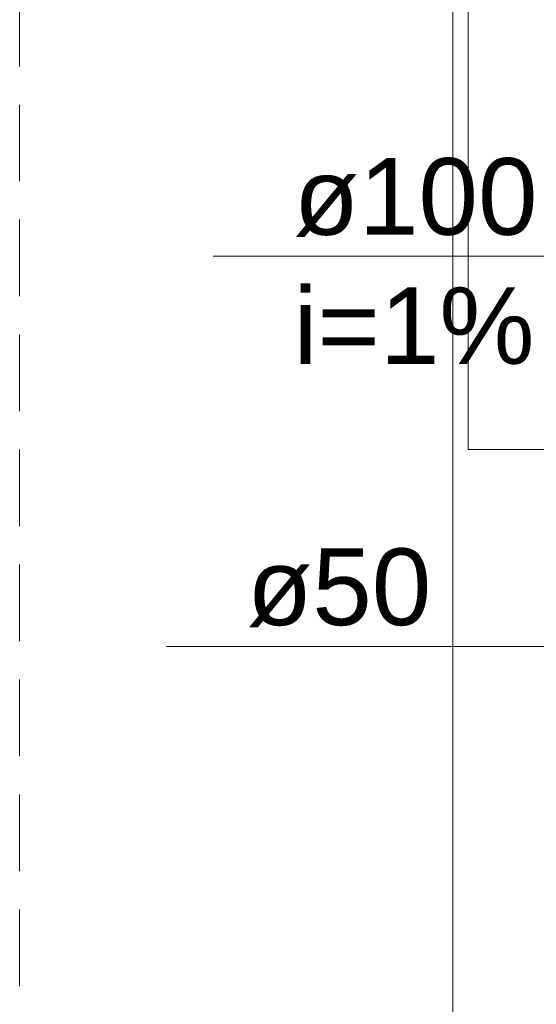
# Model space of a CAD drawing. Header units: millimetres. Extents: x 321 to 585, y -277 to 9.
# Tile 178 of 256: x 477.13 to 478.48, y -249.05 to -246.48. Entities that reach past the tile are written whole.
import ezdxf

# ---------------------------------------------------------------- set-up
doc = ezdxf.new("R2010")
doc.units = ezdxf.units.MM
doc.header["$MEASUREMENT"] = 0
doc.linetypes.add('JIS_02_2.0', pattern=[0.3, 0.2, -0.1])
doc.linetypes.add('NULL', pattern=[0])
for name, color, linetype, lineweight in [('DI-Área do detalhe', 7, 'JIS_02_2.0', 9), ('IFC-Elemento terminal-Contorno', 253, 'Continuous', 5), ('IFC-Viga-Contorno', 66, 'Continuous', 5), ('TQ-Textos conduto', 7, 'Continuous', 9)]:
    doc.layers.add(name, color=color, linetype=linetype, lineweight=lineweight)
doc.styles.add('Arial', font='arial.ttf')

msp = doc.modelspace()

# ---------------------------------------------------------------- linework, layer by layer
at = {"layer": 'DI-Área do detalhe'}
msp.add_lwpolyline([(477.1295, -236.063), (489.1046, -236.063), (489.1046, -252.9014), (477.1295, -252.9014), (477.1295, -236.063)], dxfattribs=at)
at = {"layer": 'IFC-Elemento terminal-Contorno', "color": 7, "lineweight": 5}
for q in [(478.3005, -246.1027), (478.8861, -247.6008)]:
    msp.add_line((478.3005, -247.6008), q, dxfattribs=at)
at = {"layer": 'IFC-Viga-Contorno', "color": 7, "lineweight": 5}
msp.add_line((478.2605, -250.5475), (478.2605, -238.5903), dxfattribs=at)
at = {"layer": 'TQ-Textos conduto'}
for points in [[(479.4039, -247.697), (478.8039, -247.097), (477.6349, -247.097)], [(479.0143, -248.1155), (478.4143, -248.1155), (477.5129, -248.1155)]]:
    msp.add_lwpolyline(points, dxfattribs=at)

# ---------------------------------------------------------------- texts
at = {"layer": 'TQ-Textos conduto', "linetype": 'NULL', "char_height": 0.2, "attachment_point": 7, "line_spacing_factor": 0.6, "style": 'Arial'}
for s, insert, width in [('ø100', (477.8449, -247.0463), 1.273476), ('i=1%', (477.8449, -247.3797), 1.257927), ('ø50', (477.7229, -248.0648), 0.962805)]:
    msp.add_mtext(s, dxfattribs=dict(at, insert=insert, width=width))

doc.saveas('drawing.dxf')
